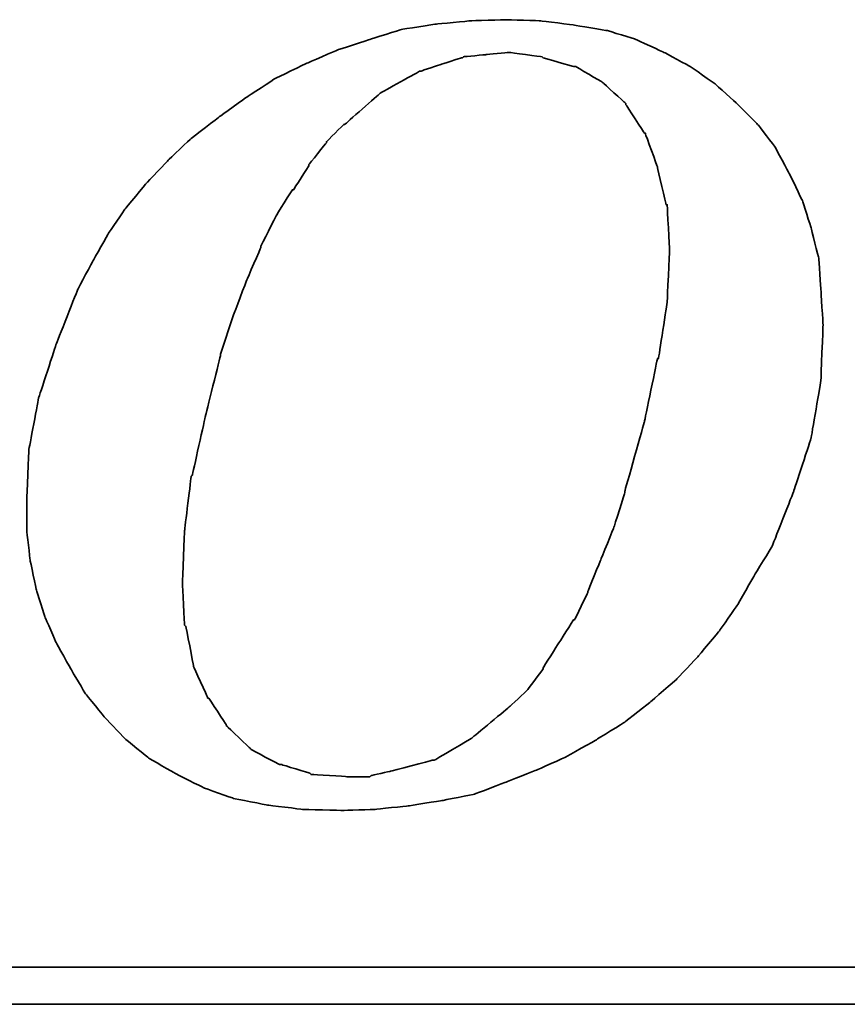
# Model space of a CAD drawing. Header units: millimetres. Extents: x 20 to 369, y 420 to 544.
# Tile 60 of 65: x 303.11 to 305.94, y 456.07 to 459.44. Entities that reach past the tile are written whole.
import ezdxf

# ---------------------------------------------------------------- set-up
doc = ezdxf.new("R2010")
doc.units = ezdxf.units.MM
doc.layers.add('DIM', color=4, linetype='CONTINUOUS')
doc.layers.add('layer 1', color=7, linetype='CONTINUOUS')

# ---------------------------------------------------------------- blocks, each defined once
blk = doc.blocks.new('TBI MOTION logo(完整正式版)')
at = {"layer": 'layer 1', "color": 22, "lineweight": 35}
for points, knots in [([(35.79625, -6.98375), (35.79625, -6.98375), (36.23125, -7.43875), (36.23125, -7.43875), (36.23125, -7.43875), (36.23125, -7.43875), (36.75625, -7.87125), (36.75625, -7.87125), (36.75625, -7.87125), (36.75625, -7.87125), (37.33125, -8.20375), (37.33125, -8.20375), (37.33125, -8.20375), (37.33125, -8.20375), (37.95625, -8.51875), (37.95625, -8.51875), (37.95625, -8.51875), (37.95625, -8.51875), (38.62625, -8.75875), (38.62625, -8.75875), (38.62625, -8.75875), (38.62625, -8.75875), (39.37125, -8.90375), (39.37125, -8.90375), (39.37125, -8.90375), (39.37125, -8.90375), (40.14125, -8.99875), (40.14125, -8.99875), (40.14125, -8.99875), (40.14125, -8.99875), (41.02625, -9.02375), (41.02625, -9.02375), (41.02625, -9.02375), (41.02625, -9.02375), (41.74625, -8.99875), (41.74625, -8.99875), (41.74625, -8.99875), (41.74625, -8.99875), (42.46625, -8.92375), (42.46625, -8.92375), (42.46625, -8.92375), (42.46625, -8.92375), (43.21125, -8.80625), (43.21125, -8.80625), (43.21125, -8.80625), (43.21125, -8.80625), (43.93125, -8.66375), (43.93125, -8.66375), (43.93125, -8.66375), (43.93125, -8.66375), (44.62625, -8.39875), (44.62625, -8.39875), (44.62625, -8.39875), (44.62625, -8.39875), (45.29625, -8.13375), (45.29625, -8.13375), (45.29625, -8.13375), (45.29625, -8.13375), (45.94625, -7.84375), (45.94625, -7.84375), (45.94625, -7.84375), (45.94625, -7.84375), (46.61625, -7.46375), (46.61625, -7.46375), (46.61625, -7.46375), (46.61625, -7.46375), (47.24125, -7.07875), (47.24125, -7.07875), (47.24125, -7.07875), (47.24125, -7.07875), (47.81625, -6.62375), (47.81625, -6.62375), (47.81625, -6.62375), (47.81625, -6.62375), (48.36875, -6.14375), (48.36875, -6.14375), (48.36875, -6.14375), (48.36875, -6.14375), (48.84625, -5.64125), (48.84625, -5.64125), (48.84625, -5.64125), (48.84625, -5.64125), (49.32625, -5.06375), (49.32625, -5.06375), (49.32625, -5.06375), (49.32625, -5.06375), (49.71125, -4.51374), (49.71125, -4.51374), (49.71125, -4.51374), (49.71125, -4.51374), (50.09625, -3.83874), (50.09625, -3.83874), (50.09625, -3.83874), (50.09625, -3.83874), (50.48125, -3.21374), (50.48125, -3.21374), (50.48125, -3.21374), (50.48125, -3.21374), (50.96125, -1.99125), (50.96125, -1.99125), (50.96125, -1.99125), (50.96125, -1.99125), (51.34375, -0.81875), (51.34375, -0.81875), (51.34375, -0.81875), (51.34375, -0.81875), (51.56125, 0.45624), (51.56125, 0.45624), (51.56125, 0.45624), (51.56125, 0.45624), (51.60625, 1.67624), (51.60625, 1.67624), (51.60625, 1.67624), (51.60625, 1.67624), (51.56125, 2.44625), (51.56125, 2.44625), (51.56125, 2.44625), (51.56125, 2.44625), (51.51125, 3.14125), (51.51125, 3.14125), (51.51125, 3.14125), (51.51125, 3.14125), (51.34375, 3.81125), (51.34375, 3.81125), (51.34375, 3.81125), (51.34375, 3.81125), (51.15125, 4.41125), (51.15125, 4.41125), (51.15125, 4.41125), (51.15125, 4.41125), (50.86125, 5.01125), (50.86125, 5.01125), (50.86125, 5.01125), (50.86125, 5.01125), (50.55125, 5.58875), (50.55125, 5.58875), (50.55125, 5.58875), (50.55125, 5.58875), (50.16625, 6.09125), (50.16625, 6.09125), (50.16625, 6.09125), (50.16625, 6.09125), (49.71125, 6.54875), (49.71125, 6.54875), (49.71125, 6.54875), (49.71125, 6.54875), (49.23125, 6.98125), (49.23125, 6.98125), (49.23125, 6.98125), (49.23125, 6.98125), (48.67875, 7.36625), (48.67875, 7.36625), (48.67875, 7.36625), (48.67875, 7.36625), (48.10375, 7.67625), (48.10375, 7.67625), (48.10375, 7.67625), (48.10375, 7.67625), (47.48125, 7.96375), (47.48125, 7.96375), (47.48125, 7.96375), (47.48125, 7.96375), (46.85625, 8.15625), (46.85625, 8.15625), (46.85625, 8.15625), (46.85625, 8.15625), (46.13625, 8.27624), (46.13625, 8.27624), (46.13625, 8.27624), (46.13625, 8.27624), (45.39125, 8.37125), (45.39125, 8.37125), (45.39125, 8.37125), (45.39125, 8.37125), (44.62625, 8.39624), (44.62625, 8.39624), (44.62625, 8.39624), (44.62625, 8.39624), (43.83625, 8.37125), (43.83625, 8.37125), (43.83625, 8.37125), (43.83625, 8.37125), (43.09125, 8.30125), (43.09125, 8.30125), (43.09125, 8.30125), (43.09125, 8.30125), (42.32125, 8.18125), (42.32125, 8.18125), (42.32125, 8.18125), (42.32125, 8.18125), (41.62875, 7.96375), (41.62875, 7.96375), (41.62875, 7.96375), (41.62875, 7.96375), (40.90625, 7.72625), (40.90625, 7.72625), (40.90625, 7.72625), (40.90625, 7.72625), (40.23624, 7.43625), (40.23624, 7.43625), (40.23624, 7.43625), (40.23624, 7.43625), (39.54124, 7.10125), (39.54124, 7.10125), (39.54124, 7.10125), (39.54124, 7.10125), (38.91625, 6.69125), (38.91625, 6.69125), (38.91625, 6.69125), (38.91625, 6.69125), (38.31625, 6.26125), (38.31625, 6.26125), (38.31625, 6.26125), (38.31625, 6.26125), (37.69125, 5.78125), (37.69125, 5.78125), (37.69125, 5.78125), (37.69125, 5.78125), (37.18625, 5.30125), (37.18625, 5.30125), (37.18625, 5.30125), (37.18625, 5.30125), (36.70625, 4.79624), (36.70625, 4.79624), (36.70625, 4.79624), (36.70625, 4.79624), (36.23125, 4.22125), (36.23125, 4.22125), (36.23125, 4.22125), (36.23125, 4.22125), (35.87124, 3.69375), (35.87124, 3.69375), (35.87124, 3.69375), (35.87124, 3.69375), (35.53125, 3.09125), (35.53125, 3.09125), (35.53125, 3.09125), (35.53125, 3.09125), (35.19875, 2.47125), (35.19875, 2.47125), (35.19875, 2.47125), (35.19875, 2.47125), (34.71625, 1.24625), (34.71625, 1.24625), (34.71625, 1.24625), (34.71625, 1.24625), (34.33125, 0.06874), (34.33125, 0.06874), (34.33125, 0.06874), (34.33125, 0.06874), (34.11625, -1.07875), (34.11625, -1.07875), (34.11625, -1.07875), (34.11625, -1.07875), (34.07125, -2.15875), (34.07125, -2.15875), (34.07125, -2.15875), (34.07125, -2.15875), (34.07125, -2.85375), (34.07125, -2.85375), (34.07125, -2.85375), (34.07125, -2.85375), (34.14125, -3.50375), (34.14125, -3.50375), (34.14125, -3.50375), (34.14125, -3.50375), (34.28625, -4.17375), (34.28625, -4.17375), (34.28625, -4.17375), (34.28625, -4.17375), (34.47625, -4.77624), (34.47625, -4.77624), (34.47625, -4.77624), (34.47625, -4.77624), (34.71625, -5.32625), (34.71625, -5.32625), (34.71625, -5.32625), (34.71625, -5.32625), (35.05375, -5.92875), (35.05375, -5.92875), (35.05375, -5.92875), (35.05375, -5.92875), (35.36375, -6.45375), (35.36375, -6.45375), (35.36375, -6.45375), (35.36375, -6.45375), (35.79625, -6.98375), (35.79625, -6.98375)], [0, 0, 0, 0, 0.01388889, 0.01388889, 0.01388889, 0.0138889, 0.02777778, 0.02777778, 0.02777778, 0.02777779, 0.04166667, 0.04166667, 0.04166667, 0.04166668, 0.05555556, 0.05555556, 0.05555556, 0.05555557, 0.06944444, 0.06944444, 0.06944444, 0.06944445, 0.08333333, 0.08333333, 0.08333333, 0.08333334, 0.09722222, 0.09722222, 0.09722222, 0.09722223, 0.11111111, 0.11111111, 0.11111111, 0.11111112, 0.125, 0.125, 0.125, 0.12500001, 0.13888889, 0.13888889, 0.13888889, 0.1388889, 0.15277778, 0.15277778, 0.15277778, 0.15277779, 0.16666667, 0.16666667, 0.16666667, 0.16666668, 0.18055556, 0.18055556, 0.18055556, 0.18055557, 0.19444444, 0.19444444, 0.19444444, 0.19444445, 0.20833333, 0.20833333, 0.20833333, 0.20833334, 0.22222222, 0.22222222, 0.22222222, 0.22222223, 0.23611111, 0.23611111, 0.23611111, 0.23611112, 0.25, 0.25, 0.25, 0.25000001, 0.26388889, 0.26388889, 0.26388889, 0.2638889, 0.27777778, 0.27777778, 0.27777778, 0.27777779, 0.29166667, 0.29166667, 0.29166667, 0.29166668, 0.30555556, 0.30555556, 0.30555556, 0.30555557, 0.31944444, 0.31944444, 0.31944444, 0.31944445, 0.33333333, 0.33333333, 0.33333333, 0.33333334, 0.34722222, 0.34722222, 0.34722222, 0.34722223, 0.36111111, 0.36111111, 0.36111111, 0.36111112, 0.375, 0.375, 0.375, 0.37500001, 0.38888889, 0.38888889, 0.38888889, 0.3888889, 0.40277778, 0.40277778, 0.40277778, 0.40277779, 0.41666667, 0.41666667, 0.41666667, 0.41666668, 0.43055556, 0.43055556, 0.43055556, 0.43055557, 0.44444444, 0.44444444, 0.44444444, 0.44444445, 0.45833333, 0.45833333, 0.45833333, 0.45833334, 0.47222222, 0.47222222, 0.47222222, 0.47222223, 0.48611111, 0.48611111, 0.48611111, 0.48611112, 0.5, 0.5, 0.5, 0.50000001, 0.51388889, 0.51388889, 0.51388889, 0.5138889, 0.52777778, 0.52777778, 0.52777778, 0.52777779, 0.54166667, 0.54166667, 0.54166667, 0.54166668, 0.55555556, 0.55555556, 0.55555556, 0.55555557, 0.56944444, 0.56944444, 0.56944444, 0.56944445, 0.58333333, 0.58333333, 0.58333333, 0.58333334, 0.59722222, 0.59722222, 0.59722222, 0.59722223, 0.61111111, 0.61111111, 0.61111111, 0.61111112, 0.625, 0.625, 0.625, 0.62500001, 0.63888889, 0.63888889, 0.63888889, 0.6388889, 0.65277778, 0.65277778, 0.65277778, 0.65277779, 0.66666667, 0.66666667, 0.66666667, 0.66666668, 0.68055556, 0.68055556, 0.68055556, 0.68055557, 0.69444444, 0.69444444, 0.69444444, 0.69444445, 0.70833333, 0.70833333, 0.70833333, 0.70833334, 0.72222222, 0.72222222, 0.72222222, 0.72222223, 0.73611111, 0.73611111, 0.73611111, 0.73611112, 0.75, 0.75, 0.75, 0.75000001, 0.76388889, 0.76388889, 0.76388889, 0.7638889, 0.77777778, 0.77777778, 0.77777778, 0.77777779, 0.79166667, 0.79166667, 0.79166667, 0.79166668, 0.80555556, 0.80555556, 0.80555556, 0.80555557, 0.81944444, 0.81944444, 0.81944444, 0.81944445, 0.83333333, 0.83333333, 0.83333333, 0.83333334, 0.84722222, 0.84722222, 0.84722222, 0.84722223, 0.86111111, 0.86111111, 0.86111111, 0.86111112, 0.875, 0.875, 0.875, 0.87500001, 0.88888889, 0.88888889, 0.88888889, 0.8888889, 0.90277778, 0.90277778, 0.90277778, 0.90277779, 0.91666667, 0.91666667, 0.91666667, 0.91666668, 0.93055556, 0.93055556, 0.93055556, 0.93055557, 0.94444444, 0.94444444, 0.94444444, 0.94444445, 0.95833333, 0.95833333, 0.95833333, 0.95833334, 0.97222222, 0.97222222, 0.97222222, 0.97222223, 0.98611111, 0.98611111, 0.98611111, 0.98611112, 1, 1, 1, 1]), ([(38.33875, 1.03124), (38.33875, 1.03124), (38.62625, 1.89625), (38.62625, 1.89625), (38.62625, 1.89625), (38.62625, 1.89625), (38.91625, 2.66375), (38.91625, 2.66375), (38.91625, 2.66375), (38.91625, 2.66375), (39.22625, 3.38125), (39.22625, 3.38125), (39.22625, 3.38125), (39.22625, 3.38125), (39.22625, 3.40624), (39.22625, 3.40624), (39.22625, 3.40624), (39.22625, 3.40624), (39.56124, 4.07624), (39.56124, 4.07624), (39.56124, 4.07624), (39.56124, 4.07624), (39.92125, 4.65125), (39.92125, 4.65125), (39.92125, 4.65125), (39.92125, 4.65125), (39.94625, 4.65125), (39.94625, 4.65125), (39.94625, 4.65125), (39.94625, 4.65125), (40.28125, 5.17875), (40.28125, 5.17875), (40.28125, 5.17875), (40.28125, 5.17875), (40.28125, 5.20375), (40.28125, 5.20375), (40.28125, 5.20375), (40.28125, 5.20375), (40.66875, 5.68625), (40.66875, 5.68625), (40.66875, 5.68625), (40.66875, 5.68625), (40.66875, 5.70625), (40.66875, 5.70625), (40.66875, 5.70625), (40.66875, 5.70625), (41.05124, 6.09125), (41.05124, 6.09125), (41.05124, 6.09125), (41.05124, 6.09125), (41.07625, 6.09125), (41.07625, 6.09125), (41.07625, 6.09125), (41.07625, 6.09125), (41.84125, 6.76625), (41.84125, 6.76625), (41.84125, 6.76625), (41.84125, 6.76625), (41.86625, 6.78625), (41.86625, 6.78625), (41.86625, 6.78625), (41.86625, 6.78625), (42.73125, 7.26624), (42.73125, 7.26624), (42.73125, 7.26624), (42.73125, 7.26624), (42.75625, 7.26624), (42.75625, 7.26624), (42.75625, 7.26624), (42.75625, 7.26624), (43.18625, 7.41125), (43.18625, 7.41125), (43.18625, 7.41125), (43.18625, 7.41125), (43.64125, 7.55625), (43.64125, 7.55625), (43.64125, 7.55625), (43.64125, 7.55625), (43.66625, 7.55625), (43.66625, 7.55625), (43.66625, 7.55625), (43.66625, 7.55625), (43.69125, 7.58124), (43.69125, 7.58124), (43.69125, 7.58124), (43.69125, 7.58124), (44.19125, 7.62625), (44.19125, 7.62625), (44.19125, 7.62625), (44.19125, 7.62625), (44.67125, 7.67625), (44.67125, 7.67625), (44.67125, 7.67625), (44.67125, 7.67625), (44.69625, 7.67625), (44.69625, 7.67625), (44.69625, 7.67625), (44.69625, 7.67625), (45.41875, 7.58124), (45.41875, 7.58124), (45.41875, 7.58124), (45.41875, 7.58124), (45.44125, 7.55625), (45.44125, 7.55625), (45.44125, 7.55625), (45.44125, 7.55625), (46.11125, 7.36625), (46.11125, 7.36625), (46.11125, 7.36625), (46.11125, 7.36625), (46.13625, 7.36625), (46.13625, 7.36625), (46.13625, 7.36625), (46.13625, 7.36625), (46.15875, 7.36625), (46.15875, 7.36625), (46.15875, 7.36625), (46.15875, 7.36625), (46.73625, 7.02624), (46.73625, 7.02624), (46.73625, 7.02624), (46.73625, 7.02624), (46.76125, 7.00624), (46.76125, 7.00624), (46.76125, 7.00624), (46.76125, 7.00624), (47.24125, 6.57124), (47.24125, 6.57124), (47.24125, 6.57124), (47.24125, 6.57124), (47.26625, 6.54875), (47.26625, 6.54875), (47.26625, 6.54875), (47.26625, 6.54875), (47.26625, 6.52375), (47.26625, 6.52375), (47.26625, 6.52375), (47.26625, 6.52375), (47.67375, 5.89875), (47.67375, 5.89875), (47.67375, 5.89875), (47.67375, 5.89875), (47.69625, 5.89875), (47.69625, 5.89875), (47.69625, 5.89875), (47.69625, 5.89875), (47.69625, 5.87625), (47.69625, 5.87625), (47.69625, 5.87625), (47.69625, 5.87625), (47.96125, 5.15625), (47.96125, 5.15625), (47.96125, 5.15625), (47.96125, 5.15625), (47.96125, 5.13125), (47.96125, 5.13125), (47.96125, 5.13125), (47.96125, 5.13125), (48.15125, 4.31875), (48.15125, 4.31875), (48.15125, 4.31875), (48.15125, 4.31875), (48.17625, 4.31875), (48.17625, 4.31875), (48.17625, 4.31875), (48.17625, 4.31875), (48.17625, 4.29125), (48.17625, 4.29125), (48.17625, 4.29125), (48.17625, 4.29125), (48.22625, 3.33125), (48.22625, 3.33125), (48.22625, 3.33125), (48.22625, 3.33125), (48.22625, 3.30875), (48.22625, 3.30875), (48.22625, 3.30875), (48.22625, 3.30875), (48.17625, 2.20624), (48.17625, 2.20624), (48.17625, 2.20624), (48.17625, 2.20624), (48.17625, 2.18124), (48.17625, 2.18124), (48.17625, 2.18124), (48.17625, 2.18124), (47.98375, 0.93624), (47.98375, 0.93624), (47.98375, 0.93624), (47.98375, 0.93624), (47.96125, 0.93624), (47.96125, 0.93624), (47.96125, 0.93624), (47.96125, 0.93624), (47.67375, -0.45874), (47.67375, -0.45874), (47.67375, -0.45874), (47.67375, -0.45874), (47.24125, -1.99125), (47.24125, -1.99125), (47.24125, -1.99125), (47.24125, -1.99125), (47.24125, -2.01874), (47.24125, -2.01874), (47.24125, -2.01874), (47.24125, -2.01874), (47.00125, -2.78375), (47.00125, -2.78375), (47.00125, -2.78375), (47.00125, -2.78375), (46.71125, -3.50375), (46.71125, -3.50375), (46.71125, -3.50375), (46.71125, -3.50375), (46.42625, -4.19875), (46.42625, -4.19875), (46.42625, -4.19875), (46.42625, -4.19875), (46.42625, -4.22375), (46.42625, -4.22375), (46.42625, -4.22375), (46.42625, -4.22375), (46.13625, -4.82374), (46.13625, -4.82374), (46.13625, -4.82374), (46.13625, -4.82374), (46.11125, -4.82374), (46.11125, -4.82374), (46.11125, -4.82374), (46.11125, -4.82374), (45.77625, -5.35125), (45.77625, -5.35125), (45.77625, -5.35125), (45.77625, -5.35125), (45.44125, -5.87875), (45.44125, -5.87875), (45.44125, -5.87875), (45.44125, -5.87875), (45.44125, -5.90375), (45.44125, -5.90375), (45.44125, -5.90375), (45.44125, -5.90375), (45.10625, -6.35875), (45.10625, -6.35875), (45.10625, -6.35875), (45.10625, -6.35875), (45.08125, -6.38375), (45.08125, -6.38375), (45.08125, -6.38375), (45.08125, -6.38375), (44.69625, -6.74375), (44.69625, -6.74375), (44.69625, -6.74375), (44.69625, -6.74375), (43.88375, -7.41625), (43.88375, -7.41625), (43.88375, -7.41625), (43.88375, -7.41625), (43.85625, -7.43875), (43.85625, -7.43875), (43.85625, -7.43875), (43.85625, -7.43875), (43.04125, -7.91875), (43.04125, -7.91875), (43.04125, -7.91875), (43.04125, -7.91875), (43.01625, -7.91875), (43.01625, -7.91875), (43.01625, -7.91875), (43.01625, -7.91875), (42.99625, -7.91875), (42.99625, -7.91875), (42.99625, -7.91875), (42.99625, -7.91875), (42.08125, -8.15875), (42.08125, -8.15875), (42.08125, -8.15875), (42.08125, -8.15875), (41.65125, -8.25625), (41.65125, -8.25625), (41.65125, -8.25625), (41.65125, -8.25625), (41.62875, -8.27875), (41.62875, -8.27875), (41.62875, -8.27875), (41.62875, -8.27875), (41.60125, -8.27875), (41.60125, -8.27875), (41.60125, -8.27875), (41.60125, -8.27875), (41.12125, -8.27875), (41.12125, -8.27875), (41.12125, -8.27875), (41.12125, -8.27875), (40.35624, -8.23125), (40.35624, -8.23125), (40.35624, -8.23125), (40.35624, -8.23125), (40.33125, -8.23125), (40.33125, -8.23125), (40.33125, -8.23125), (40.33125, -8.23125), (40.30625, -8.20375), (40.30625, -8.20375), (40.30625, -8.20375), (40.30625, -8.20375), (39.68375, -8.01375), (39.68375, -8.01375), (39.68375, -8.01375), (39.68375, -8.01375), (39.66124, -8.01375), (39.66124, -8.01375), (39.66124, -8.01375), (39.66124, -8.01375), (39.63625, -8.01375), (39.63625, -8.01375), (39.63625, -8.01375), (39.63625, -8.01375), (39.01125, -7.67875), (39.01125, -7.67875), (39.01125, -7.67875), (39.01125, -7.67875), (38.98875, -7.65375), (38.98875, -7.65375), (38.98875, -7.65375), (38.98875, -7.65375), (38.48625, -7.17375), (38.48625, -7.17375), (38.48625, -7.17375), (38.48625, -7.17375), (38.45875, -7.14875), (38.45875, -7.14875), (38.45875, -7.14875), (38.45875, -7.14875), (38.45875, -7.12875), (38.45875, -7.12875), (38.45875, -7.12875), (38.45875, -7.12875), (38.07625, -6.54875), (38.07625, -6.54875), (38.07625, -6.54875), (38.07625, -6.54875), (38.05125, -6.54875), (38.05125, -6.54875), (38.05125, -6.54875), (38.05125, -6.54875), (38.05125, -6.52875), (38.05125, -6.52875), (38.05125, -6.52875), (38.05125, -6.52875), (37.74125, -5.85375), (37.74125, -5.85375), (37.74125, -5.85375), (37.74125, -5.85375), (37.74125, -5.82875), (37.74125, -5.82875), (37.74125, -5.82875), (37.74125, -5.82875), (37.57375, -4.96875), (37.57375, -4.96875), (37.57375, -4.96875), (37.57375, -4.96875), (37.54625, -4.94375), (37.54625, -4.94375), (37.54625, -4.94375), (37.54625, -4.94375), (37.50125, -4.03375), (37.50125, -4.03375), (37.50125, -4.03375), (37.50125, -4.03375), (37.50125, -4.00875), (37.50125, -4.00875), (37.50125, -4.00875), (37.50125, -4.00875), (37.54625, -2.85375), (37.54625, -2.85375), (37.54625, -2.85375), (37.54625, -2.85375), (37.69125, -1.65875), (37.69125, -1.65875), (37.69125, -1.65875), (37.69125, -1.65875), (37.71624, -1.63375), (37.71624, -1.63375), (37.71624, -1.63375), (37.71624, -1.63375), (38.00375, -0.33875), (38.00375, -0.33875), (38.00375, -0.33875), (38.00375, -0.33875), (38.33875, 1.00624), (38.33875, 1.00624), (38.33875, 1.00624), (38.33875, 1.00624), (38.33875, 1.03124), (38.33875, 1.03124)], [0, 0, 0, 0, 0.01010101, 0.01010101, 0.01010101, 0.01010102, 0.02020202, 0.02020202, 0.02020202, 0.02020203, 0.03030303, 0.03030303, 0.03030303, 0.03030304, 0.04040404, 0.04040404, 0.04040404, 0.04040405, 0.05050505, 0.05050505, 0.05050505, 0.05050506, 0.06060606, 0.06060606, 0.06060606, 0.06060607, 0.07070707, 0.07070707, 0.07070707, 0.07070708, 0.08080808, 0.08080808, 0.08080808, 0.08080809, 0.09090909, 0.09090909, 0.09090909, 0.0909091, 0.1010101, 0.1010101, 0.1010101, 0.10101011, 0.11111111, 0.11111111, 0.11111111, 0.11111112, 0.12121212, 0.12121212, 0.12121212, 0.12121213, 0.13131313, 0.13131313, 0.13131313, 0.13131314, 0.14141414, 0.14141414, 0.14141414, 0.14141415, 0.15151515, 0.15151515, 0.15151515, 0.15151516, 0.16161616, 0.16161616, 0.16161616, 0.16161617, 0.17171717, 0.17171717, 0.17171717, 0.17171718, 0.18181818, 0.18181818, 0.18181818, 0.18181819, 0.19191919, 0.19191919, 0.19191919, 0.1919192, 0.2020202, 0.2020202, 0.2020202, 0.20202021, 0.21212121, 0.21212121, 0.21212121, 0.21212122, 0.22222222, 0.22222222, 0.22222222, 0.22222223, 0.23232323, 0.23232323, 0.23232323, 0.23232324, 0.24242424, 0.24242424, 0.24242424, 0.24242425, 0.25252525, 0.25252525, 0.25252525, 0.25252526, 0.26262626, 0.26262626, 0.26262626, 0.26262627, 0.27272727, 0.27272727, 0.27272727, 0.27272728, 0.28282828, 0.28282828, 0.28282828, 0.28282829, 0.29292929, 0.29292929, 0.29292929, 0.2929293, 0.3030303, 0.3030303, 0.3030303, 0.30303031, 0.31313131, 0.31313131, 0.31313131, 0.31313132, 0.32323232, 0.32323232, 0.32323232, 0.32323233, 0.33333333, 0.33333333, 0.33333333, 0.33333334, 0.34343434, 0.34343434, 0.34343434, 0.34343435, 0.35353535, 0.35353535, 0.35353535, 0.35353536, 0.36363636, 0.36363636, 0.36363636, 0.36363637, 0.37373737, 0.37373737, 0.37373737, 0.37373738, 0.38383838, 0.38383838, 0.38383838, 0.38383839, 0.39393939, 0.39393939, 0.39393939, 0.3939394, 0.4040404, 0.4040404, 0.4040404, 0.40404041, 0.41414141, 0.41414141, 0.41414141, 0.41414142, 0.42424242, 0.42424242, 0.42424242, 0.42424243, 0.43434343, 0.43434343, 0.43434343, 0.43434344, 0.44444444, 0.44444444, 0.44444444, 0.44444445, 0.45454545, 0.45454545, 0.45454545, 0.45454546, 0.46464646, 0.46464646, 0.46464646, 0.46464647, 0.47474747, 0.47474747, 0.47474747, 0.47474748, 0.48484848, 0.48484848, 0.48484848, 0.48484849, 0.49494949, 0.49494949, 0.49494949, 0.4949495, 0.50505051, 0.50505051, 0.50505051, 0.50505052, 0.51515152, 0.51515152, 0.51515152, 0.51515153, 0.52525253, 0.52525253, 0.52525253, 0.52525254, 0.53535354, 0.53535354, 0.53535354, 0.53535355, 0.54545455, 0.54545455, 0.54545455, 0.54545456, 0.55555556, 0.55555556, 0.55555556, 0.55555557, 0.56565657, 0.56565657, 0.56565657, 0.56565658, 0.57575758, 0.57575758, 0.57575758, 0.57575759, 0.58585859, 0.58585859, 0.58585859, 0.5858586, 0.5959596, 0.5959596, 0.5959596, 0.59595961, 0.60606061, 0.60606061, 0.60606061, 0.60606062, 0.61616162, 0.61616162, 0.61616162, 0.61616163, 0.62626263, 0.62626263, 0.62626263, 0.62626264, 0.63636364, 0.63636364, 0.63636364, 0.63636365, 0.64646465, 0.64646465, 0.64646465, 0.64646466, 0.65656566, 0.65656566, 0.65656566, 0.65656567, 0.66666667, 0.66666667, 0.66666667, 0.66666668, 0.67676768, 0.67676768, 0.67676768, 0.67676769, 0.68686869, 0.68686869, 0.68686869, 0.6868687, 0.6969697, 0.6969697, 0.6969697, 0.69696971, 0.70707071, 0.70707071, 0.70707071, 0.70707072, 0.71717172, 0.71717172, 0.71717172, 0.71717173, 0.72727273, 0.72727273, 0.72727273, 0.72727274, 0.73737374, 0.73737374, 0.73737374, 0.73737375, 0.74747475, 0.74747475, 0.74747475, 0.74747476, 0.75757576, 0.75757576, 0.75757576, 0.75757577, 0.76767677, 0.76767677, 0.76767677, 0.76767678, 0.77777778, 0.77777778, 0.77777778, 0.77777779, 0.78787879, 0.78787879, 0.78787879, 0.7878788, 0.7979798, 0.7979798, 0.7979798, 0.79797981, 0.80808081, 0.80808081, 0.80808081, 0.80808082, 0.81818182, 0.81818182, 0.81818182, 0.81818183, 0.82828283, 0.82828283, 0.82828283, 0.82828284, 0.83838384, 0.83838384, 0.83838384, 0.83838385, 0.84848485, 0.84848485, 0.84848485, 0.84848486, 0.85858586, 0.85858586, 0.85858586, 0.85858587, 0.86868687, 0.86868687, 0.86868687, 0.86868688, 0.87878788, 0.87878788, 0.87878788, 0.87878789, 0.88888889, 0.88888889, 0.88888889, 0.8888889, 0.8989899, 0.8989899, 0.8989899, 0.89898991, 0.90909091, 0.90909091, 0.90909091, 0.90909092, 0.91919192, 0.91919192, 0.91919192, 0.91919193, 0.92929293, 0.92929293, 0.92929293, 0.92929294, 0.93939394, 0.93939394, 0.93939394, 0.93939395, 0.94949495, 0.94949495, 0.94949495, 0.94949496, 0.95959596, 0.95959596, 0.95959596, 0.95959597, 0.96969697, 0.96969697, 0.96969697, 0.96969698, 0.97979798, 0.97979798, 0.97979798, 0.97979799, 0.98989899, 0.98989899, 0.98989899, 0.989899, 1, 1, 1, 1]), ([(75.90875, -9.47875), (75.90875, -9.47875), (75.90875, -12.28625), (75.90875, -12.28625), (75.90875, -12.28625), (75.90875, -12.28625), (75.90875, -12.47875), (75.90875, -12.47875), (75.90875, -12.47875), (75.90875, -12.47875), (75.71625, -12.47875), (75.71625, -12.47875), (75.71625, -12.47875), (75.71625, -12.47875), (-88.32875, -12.47875), (-88.32875, -12.47875), (-88.32875, -12.47875), (-88.32875, -12.47875), (-88.32875, -13.29375), (-88.32875, -13.29375), (-88.32875, -13.29375), (-88.32875, -13.29375), (82.89125, -13.29375), (82.89125, -13.29375), (82.89125, -13.29375), (82.89125, -13.29375), (75.90875, -9.47875), (75.90875, -9.47875)], [0, 0, 0, 0, 0.14285714, 0.14285714, 0.14285714, 0.14285715, 0.28571429, 0.28571429, 0.28571429, 0.2857143, 0.42857143, 0.42857143, 0.42857143, 0.42857144, 0.57142857, 0.57142857, 0.57142857, 0.57142858, 0.71428571, 0.71428571, 0.71428571, 0.71428572, 0.85714286, 0.85714286, 0.85714286, 0.85714287, 1, 1, 1, 1])]:
    blk.add_open_spline(points, degree=3, knots=knots, dxfattribs=at)

msp = doc.modelspace()

# ---------------------------------------------------------------- block references
at = {"layer": 'DIM', "color": 0, "xscale": 0.1555785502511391, "yscale": 0.1555785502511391, "zscale": 0.1555785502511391}
msp.add_blockref('TBI MOTION logo(完整正式版)', (297.8307, 458.1342), dxfattribs=at)

doc.saveas('drawing.dxf')
